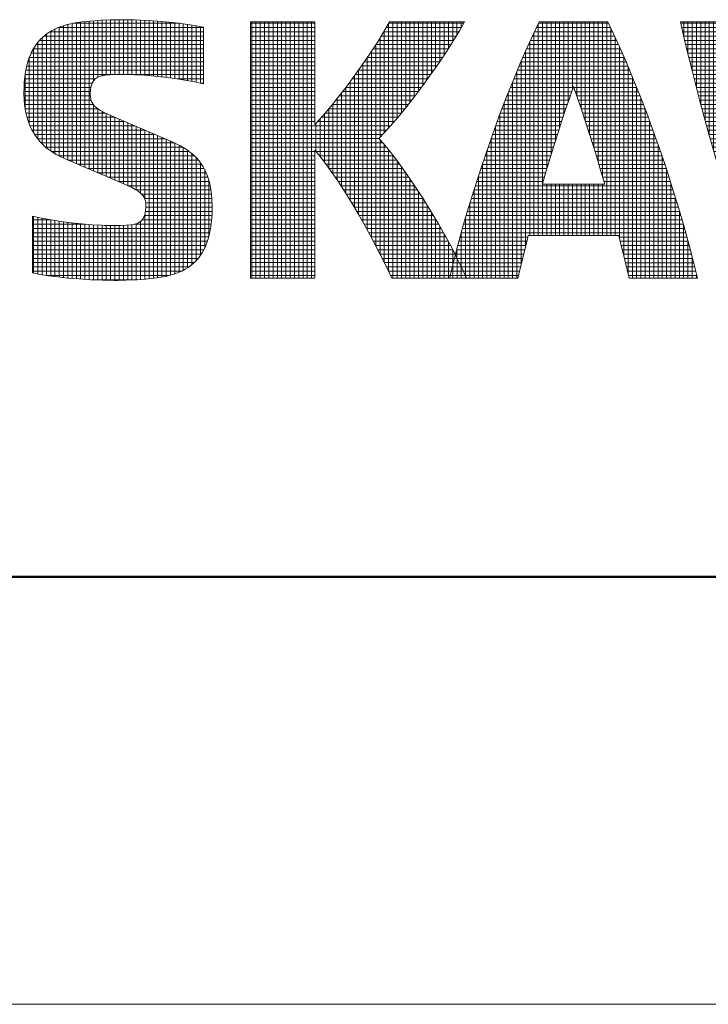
# Model space of a CAD drawing. Header units: millimetres. Extents: x 0 to 1300, y 0 to 891.
# Tile 12 of 141: x 486 to 535, y 0 to 69. Entities that reach past the tile are written whole.
import ezdxf

# ---------------------------------------------------------------- set-up
doc = ezdxf.new("R2010")
doc.units = ezdxf.units.MM
doc.header["$LTSCALE"] = 0.545669
doc.layers.add('NoLayerName_001', color=7, linetype='Continuous')

# ---------------------------------------------------------------- blocks, each defined once
blk = doc.blocks.new('*X59')
at = {"color": 2, "linetype": 'Continuous', "lineweight": 13}
for p, q in [((1.125, 2.775), (1.125, 6.011)), ((1.152, 6.016), (3.634, 6.016)), ((1.225, 2.732), (1.225, 6.028)), ((1.325, 2.689), (1.325, 6.042)), ((1.425, 2.646), (1.425, 6.054)), ((1.525, 2.603), (1.525, 6.065)), ((1.625, 4.668), (1.625, 6.073)), ((1.725, 4.752), (1.725, 6.081)), ((1.825, 4.786), (1.825, 6.088)), ((1.925, 4.802), (1.925, 6.092)), ((2.025, 4.81), (2.025, 6.097)), ((2.125, 4.815), (2.125, 6.098)), ((2.225, 4.817), (2.225, 6.099)), ((2.325, 4.818), (2.325, 6.099)), ((2.425, 4.817), (2.425, 6.097)), ((2.525, 4.814), (2.525, 6.095)), ((2.625, 4.81), (2.625, 6.092)), ((2.725, 4.805), (2.725, 6.087)), ((2.825, 4.799), (2.825, 6.083)), ((2.925, 4.79), (2.925, 6.078)), ((3.025, 4.782), (3.025, 6.071)), ((3.125, 4.772), (3.125, 6.065)), ((3.225, 4.761), (3.225, 6.057)), ((3.325, 4.75), (3.325, 6.048)), ((3.425, 4.736), (3.425, 6.039)), ((3.525, 4.723), (3.525, 6.028)), ((3.625, 4.707), (3.625, 6.017)), ((3.725, 4.692), (3.725, 6.004)), ((3.825, 4.674), (3.825, 5.99)), ((0.525, 3.105), (0.525, 5.762)), ((0.604, 5.816), (4.2, 5.816)), ((0.625, 3.029), (0.625, 5.829)), ((0.725, 2.964), (0.725, 5.883)), ((0.798, 5.916), (4.2, 5.916)), ((0.825, 2.909), (0.825, 5.926)), ((0.925, 2.861), (0.925, 5.961)), ((1.025, 2.818), (1.025, 5.989)), ((3.925, 4.656), (3.925, 5.974)), ((4.025, 4.636), (4.025, 5.958)), ((4.125, 4.615), (4.125, 5.939)), ((0.325, 3.308), (0.325, 5.571)), ((0.363, 5.616), (4.2, 5.616)), ((0.425, 3.196), (0.425, 5.678)), ((0.467, 5.716), (4.2, 5.716)), ((0.168, 5.316), (4.2, 5.316)), ((0.219, 5.416), (4.2, 5.416)), ((0.225, 3.454), (0.225, 5.426)), ((0.283, 5.516), (4.2, 5.516)), ((0.092, 5.116), (4.199, 5.116)), ((0.125, 3.66), (0.125, 5.213)), ((0.126, 5.216), (4.2, 5.216)), ((0.044, 4.916), (4.199, 4.916)), ((0.065, 5.016), (4.199, 5.016)), ((0.007, 4.616), (1.594, 4.616)), ((0.015, 4.716), (1.669, 4.716)), ((0.025, 4.045), (0.025, 4.796)), ((0.027, 4.816), (2.147, 4.816)), ((2.458, 4.816), (4.199, 4.816)), ((3.572, 4.716), (4.199, 4.716)), ((4.123, 4.616), (4.199, 4.616)), ((0, 4.416), (1.552, 4.416)), ((0.002, 4.516), (1.563, 4.516)), ((0.002, 4.316), (1.551, 4.316)), ((0.006, 4.216), (1.569, 4.216)), ((0.015, 4.116), (1.62, 4.116)), ((0.029, 4.016), (1.727, 4.016)), ((0.048, 3.916), (1.904, 3.916)), ((1.625, 2.561), (1.625, 4.11)), ((1.725, 2.518), (1.725, 4.017)), ((1.825, 2.475), (1.825, 3.956)), ((0.072, 3.816), (2.128, 3.816)), ((0.103, 3.716), (2.361, 3.716)), ((1.925, 2.432), (1.925, 3.906)), ((2.025, 2.389), (2.025, 3.86)), ((2.125, 2.346), (2.125, 3.817)), ((2.225, 2.303), (2.225, 3.774)), ((2.325, 2.261), (2.325, 3.732)), ((2.425, 2.217), (2.425, 3.689)), ((0.142, 3.616), (2.595, 3.616)), ((0.19, 3.516), (2.828, 3.516)), ((2.525, 2.17), (2.525, 3.646)), ((2.625, 2.115), (2.625, 3.603)), ((2.725, 2.042), (2.725, 3.56)), ((2.825, 1.902), (2.825, 3.517)), ((2.925, 0.04), (2.925, 3.474)), ((0.249, 3.416), (3.061, 3.416)), ((0.319, 3.316), (3.294, 3.316)), ((3.025, 0.051), (3.025, 3.431)), ((3.125, 0.064), (3.125, 3.389)), ((3.225, 0.079), (3.225, 3.346)), ((3.325, 0.098), (3.325, 3.303)), ((3.425, 0.123), (3.425, 3.26)), ((0.406, 3.216), (3.523, 3.216)), ((0.511, 3.116), (3.713, 3.116)), ((0.644, 3.016), (3.863, 3.016)), ((3.525, 0.153), (3.525, 3.215)), ((3.625, 0.192), (3.625, 3.165)), ((3.725, 0.239), (3.725, 3.109)), ((3.825, 0.297), (3.825, 3.044)), ((0.812, 2.916), (3.982, 2.916)), ((1.029, 2.816), (4.076, 2.816)), ((3.925, 0.37), (3.925, 2.967)), ((4.025, 0.462), (4.025, 2.873)), ((1.262, 2.716), (4.152, 2.716)), ((1.496, 2.616), (4.212, 2.616)), ((4.125, 0.585), (4.125, 2.755)), ((4.225, 0.757), (4.225, 2.593)), ((1.729, 2.516), (4.261, 2.516)), ((1.962, 2.416), (4.3, 2.416)), ((2.196, 2.316), (4.33, 2.316)), ((4.325, 1.035), (4.325, 2.336)), ((2.427, 2.216), (4.354, 2.216)), ((2.623, 2.116), (4.371, 2.116)), ((2.752, 2.016), (4.384, 2.016)), ((2.819, 1.916), (4.392, 1.916)), ((2.841, 1.616), (4.398, 1.616)), ((2.845, 1.816), (4.397, 1.816)), ((2.849, 1.716), (4.399, 1.716)), ((0.2, 1.416), (0.631, 1.416)), ((0.225, 0.17), (0.225, 1.494)), ((0.325, 0.151), (0.325, 1.474)), ((0.425, 0.133), (0.425, 1.453)), ((0.525, 0.117), (0.525, 1.435)), ((0.625, 0.103), (0.625, 1.417)), ((0.725, 0.089), (0.725, 1.401)), ((0.825, 0.077), (0.825, 1.386)), ((2.762, 1.416), (4.387, 1.416)), ((2.817, 1.516), (4.394, 1.516)), ((2.825, 0.03), (2.825, 1.538)), ((0.2, 1.316), (1.428, 1.316)), ((0.2, 1.216), (4.363, 1.216)), ((0.925, 0.066), (0.925, 1.372)), ((1.025, 0.056), (1.025, 1.359)), ((1.125, 0.047), (1.125, 1.346)), ((1.225, 0.039), (1.225, 1.335)), ((1.325, 0.031), (1.325, 1.325)), ((1.425, 0.025), (1.425, 1.316)), ((1.525, 0.019), (1.525, 1.308)), ((1.625, 0.014), (1.625, 1.301)), ((1.725, 0.01), (1.725, 1.295)), ((1.825, 0.006), (1.825, 1.289)), ((1.925, 0.004), (1.925, 1.286)), ((2.025, 0.002), (2.025, 1.284)), ((2.125, 0), (2.125, 1.283)), ((2.225, 0), (2.225, 1.284)), ((2.325, 0.002), (2.325, 1.287)), ((2.425, 0.005), (2.425, 1.293)), ((2.525, 0.009), (2.525, 1.303)), ((2.587, 1.316), (4.377, 1.316)), ((2.625, 0.014), (2.625, 1.327)), ((2.725, 0.022), (2.725, 1.38)), ((0.2, 1.116), (4.344, 1.116)), ((0.2, 1.016), (4.32, 1.016)), ((0.2, 0.916), (4.289, 0.916)), ((0.2, 0.816), (4.252, 0.816)), ((0.2, 0.716), (4.204, 0.716)), ((0.2, 0.616), (4.145, 0.616)), ((0.2, 0.516), (4.072, 0.516)), ((0.2, 0.416), (3.977, 0.416)), ((0.2, 0.316), (3.853, 0.316)), ((0.2, 0.216), (3.679, 0.216)), ((0.533, 0.116), (3.397, 0.116)), ((1.58, 0.016), (2.647, 0.016))]:
    blk.add_line(p, q, dxfattribs=at)
blk = doc.blocks.new('*X60')
at = {"color": 2, "linetype": 'Continuous', "lineweight": 13}
for p, q in [((0.025, 0), (0.025, 5.999)), ((0.125, 0), (0.125, 5.999)), ((0.225, 0), (0.225, 5.999)), ((0.325, 0), (0.325, 5.999)), ((0.425, 0), (0.425, 5.999)), ((0.525, 0), (0.525, 5.999)), ((0.625, 0), (0.625, 5.999)), ((0.725, 0), (0.725, 5.999)), ((0.825, 0), (0.825, 5.999)), ((0.925, 0), (0.925, 5.999)), ((1.025, 0), (1.025, 5.999)), ((1.125, 0), (1.125, 5.999)), ((1.225, 0), (1.225, 5.999)), ((1.325, 0), (1.325, 5.999)), ((1.425, 0), (1.425, 5.999)), ((3.325, 3.629), (3.325, 6)), ((3.425, 3.746), (3.425, 6)), ((3.525, 3.867), (3.525, 6)), ((3.625, 3.989), (3.625, 6)), ((3.725, 4.116), (3.725, 6)), ((3.825, 4.244), (3.825, 6)), ((3.925, 4.376), (3.925, 6)), ((4.025, 4.508), (4.025, 6)), ((4.125, 4.646), (4.125, 6)), ((4.225, 4.784), (4.225, 6)), ((4.325, 4.928), (4.325, 6)), ((4.425, 5.072), (4.425, 6)), ((4.525, 5.223), (4.525, 6)), ((4.625, 5.376), (4.625, 6)), ((4.725, 5.533), (4.725, 6)), ((4.825, 5.698), (4.825, 6)), ((4.925, 5.868), (4.925, 6)), ((0, 5.967), (1.5, 5.967)), ((0, 5.867), (1.5, 5.867)), ((0, 5.767), (1.5, 5.767)), ((3.113, 5.767), (4.866, 5.767)), ((3.125, 3.404), (3.125, 5.787)), ((3.172, 5.867), (4.924, 5.867)), ((3.225, 3.515), (3.225, 5.957)), ((3.23, 5.967), (4.981, 5.967)), ((0, 5.667), (1.5, 5.667)), ((0, 5.567), (1.5, 5.567)), ((2.989, 5.567), (4.746, 5.567)), ((3.025, 3.3), (3.025, 5.624)), ((3.051, 5.667), (4.806, 5.667)), ((0, 5.467), (1.5, 5.467)), ((0, 5.367), (1.5, 5.367)), ((2.825, 0.957), (2.825, 5.311)), ((2.861, 5.367), (4.619, 5.367)), ((2.925, 0.768), (2.925, 5.465)), ((2.926, 5.467), (4.683, 5.467)), ((0, 5.267), (1.5, 5.267)), ((0, 5.167), (1.5, 5.167)), ((2.725, 1.141), (2.725, 5.161)), ((2.728, 5.167), (4.487, 5.167)), ((2.796, 5.267), (4.554, 5.267)), ((0, 5.067), (1.5, 5.067)), ((0, 4.967), (1.5, 4.967)), ((0, 4.867), (1.5, 4.867)), ((2.521, 4.867), (4.282, 4.867)), ((2.525, 1.495), (2.525, 4.873)), ((2.592, 4.967), (4.352, 4.967)), ((2.625, 1.319), (2.625, 5.014)), ((2.66, 5.067), (4.421, 5.067)), ((0, 4.767), (1.5, 4.767)), ((0, 4.667), (1.5, 4.667)), ((2.376, 4.667), (4.14, 4.667)), ((2.425, 1.663), (2.425, 4.732)), ((2.449, 4.767), (4.212, 4.767)), ((0, 4.567), (1.5, 4.567)), ((0, 4.467), (1.5, 4.467)), ((2.225, 1.989), (2.225, 4.463)), ((2.228, 4.467), (3.993, 4.467)), ((2.302, 4.567), (4.067, 4.567)), ((2.325, 1.829), (2.325, 4.597)), ((0, 4.367), (1.5, 4.367)), ((0, 4.267), (1.5, 4.267)), ((0, 4.167), (1.5, 4.167)), ((1.994, 4.167), (3.765, 4.167)), ((2.025, 2.296), (2.025, 4.205)), ((2.073, 4.267), (3.842, 4.267)), ((2.125, 2.144), (2.125, 4.334)), ((2.15, 4.367), (3.918, 4.367)), ((0, 4.067), (1.5, 4.067)), ((0, 3.967), (1.5, 3.967)), ((1.825, 2.582), (1.825, 3.962)), ((1.829, 3.967), (3.606, 3.967)), ((1.913, 4.067), (3.686, 4.067)), ((1.925, 2.442), (1.925, 4.081)), ((0, 3.867), (1.5, 3.867)), ((0, 3.767), (1.5, 3.767)), ((1.625, 2.848), (1.625, 3.732)), ((1.656, 3.767), (3.443, 3.767)), ((1.725, 2.718), (1.725, 3.844)), ((1.745, 3.867), (3.524, 3.867)), ((0, 3.667), (1.5, 3.667)), ((0, 3.567), (3.271, 3.567)), ((0, 3.467), (3.181, 3.467)), ((1.525, 2.969), (1.525, 3.625)), ((1.564, 3.667), (3.357, 3.667)), ((0, 3.367), (3.088, 3.367)), ((0, 3.267), (3.007, 3.267)), ((3.025, 0.574), (3.025, 3.246)), ((0, 3.167), (3.095, 3.167)), ((0, 3.067), (3.177, 3.067)), ((3.125, 0.371), (3.125, 3.131)), ((3.225, 0.161), (3.225, 3.009)), ((0, 2.967), (1.5, 2.967)), ((0, 2.867), (1.5, 2.867)), ((0, 2.767), (1.5, 2.767)), ((1.527, 2.967), (3.258, 2.967)), ((1.61, 2.867), (3.335, 2.867)), ((1.688, 2.767), (3.411, 2.767)), ((3.325, 0), (3.325, 2.88)), ((0, 2.667), (1.5, 2.667)), ((0, 2.567), (1.5, 2.567)), ((1.764, 2.667), (3.484, 2.667)), ((1.836, 2.567), (3.557, 2.567)), ((3.425, 0), (3.425, 2.748)), ((3.525, 0), (3.525, 2.611)), ((0, 2.467), (1.5, 2.467)), ((0, 2.367), (1.5, 2.367)), ((1.908, 2.467), (3.627, 2.467)), ((1.977, 2.367), (3.697, 2.367)), ((3.625, 0), (3.625, 2.47)), ((3.725, 0), (3.725, 2.327)), ((0, 2.267), (1.5, 2.267)), ((0, 2.167), (1.5, 2.167)), ((2.045, 2.267), (3.765, 2.267)), ((2.11, 2.167), (3.832, 2.167)), ((3.825, 0), (3.825, 2.177)), ((0, 2.067), (1.5, 2.067)), ((0, 1.967), (1.5, 1.967)), ((0, 1.867), (1.5, 1.867)), ((2.176, 2.067), (3.899, 2.067)), ((2.239, 1.967), (3.964, 1.967)), ((2.301, 1.867), (4.029, 1.867)), ((3.925, 0), (3.925, 2.027)), ((4.025, 0), (4.025, 1.872)), ((0, 1.767), (1.5, 1.767)), ((0, 1.667), (1.5, 1.667)), ((2.363, 1.767), (4.091, 1.767)), ((2.423, 1.667), (4.154, 1.667)), ((4.125, 0), (4.125, 1.713)), ((0, 1.567), (1.5, 1.567)), ((0, 1.467), (1.5, 1.467)), ((2.482, 1.567), (4.216, 1.567)), ((2.541, 1.467), (4.276, 1.467)), ((4.225, 0), (4.225, 1.552)), ((4.325, 0), (4.325, 1.384)), ((0, 1.367), (1.5, 1.367)), ((0, 1.267), (1.5, 1.267)), ((0, 1.167), (1.5, 1.167)), ((2.598, 1.367), (4.335, 1.367)), ((2.655, 1.267), (4.395, 1.267)), ((2.711, 1.167), (4.452, 1.167)), ((4.425, 0), (4.425, 1.214)), ((0, 1.067), (1.5, 1.067)), ((0, 0.967), (1.5, 0.967)), ((2.765, 1.067), (4.509, 1.067)), ((2.82, 0.967), (4.566, 0.967)), ((4.525, 0), (4.525, 1.039)), ((0, 0.867), (1.5, 0.867)), ((0, 0.767), (1.5, 0.767)), ((2.874, 0.867), (4.62, 0.867)), ((2.926, 0.767), (4.674, 0.767)), ((4.625, 0), (4.625, 0.858)), ((0, 0.667), (1.5, 0.667)), ((0, 0.567), (1.5, 0.567)), ((0, 0.467), (1.5, 0.467)), ((2.977, 0.667), (4.728, 0.667)), ((3.029, 0.567), (4.779, 0.567)), ((3.078, 0.467), (4.763, 0.467)), ((4.725, 0.315), (4.725, 0.672)), ((0, 0.367), (1.5, 0.367)), ((0, 0.267), (1.5, 0.267)), ((3.127, 0.367), (4.737, 0.367)), ((3.176, 0.267), (4.713, 0.267)), ((0, 0.167), (1.5, 0.167)), ((0, 0.067), (1.5, 0.067)), ((3.222, 0.167), (4.689, 0.167)), ((3.269, 0.067), (4.665, 0.067))]:
    blk.add_line(p, q, dxfattribs=at)
blk = doc.blocks.new('*X61')
at = {"color": 2, "linetype": 'Continuous', "lineweight": 13}
for p, q in [((0.068, 5.672), (0.068, 6)), ((0.168, 5.253), (0.168, 6)), ((0.268, 4.847), (0.268, 6)), ((0.368, 4.461), (0.368, 6)), ((0.468, 4.079), (0.468, 6)), ((0.568, 3.711), (0.568, 6)), ((0.668, 3.346), (0.668, 6)), ((0.768, 2.993), (0.768, 6)), ((0.868, 2.64), (0.868, 6)), ((0.968, 2.301), (0.968, 6)), ((1.068, 1.961), (1.068, 6)), ((1.168, 1.633), (1.168, 6)), ((1.268, 1.307), (1.268, 6)), ((1.368, 0.989), (1.368, 6)), ((1.468, 0.676), (1.468, 6)), ((1.568, 0.371), (1.568, 6)), ((3.468, 0.46), (3.468, 6)), ((3.568, 0.838), (3.568, 6)), ((3.668, 1.222), (3.668, 6)), ((3.768, 1.621), (3.768, 6)), ((3.868, 2.023), (3.868, 6)), ((3.968, 2.44), (3.968, 6)), ((4.068, 2.859), (4.068, 6)), ((4.168, 3.281), (4.168, 6)), ((4.268, 2.853), (4.268, 6)), ((4.368, 2.433), (4.368, 6)), ((4.468, 2.017), (4.468, 6)), ((4.568, 1.615), (4.568, 6)), ((4.668, 1.217), (4.668, 6)), ((4.768, 0.833), (4.768, 6)), ((4.868, 0.455), (4.868, 6)), ((6.768, 0.376), (6.768, 6)), ((6.868, 0.681), (6.868, 6)), ((6.968, 0.993), (6.968, 6)), ((7.068, 1.311), (7.068, 6)), ((7.168, 1.637), (7.168, 6)), ((7.268, 1.966), (7.268, 6)), ((7.368, 2.305), (7.368, 6)), ((7.468, 2.645), (7.468, 6)), ((7.568, 2.998), (7.568, 6)), ((7.668, 3.351), (7.668, 6)), ((7.768, 3.716), (7.768, 6)), ((7.868, 4.084), (7.868, 6)), ((7.968, 4.466), (7.968, 6)), ((8.068, 4.852), (8.068, 6)), ((8.168, 5.259), (8.168, 6)), ((8.268, 5.679), (8.268, 6)), ((0, 5.966), (1.599, 5.966)), ((0.023, 5.866), (1.618, 5.866)), ((0.046, 5.766), (1.637, 5.766)), ((3.396, 5.766), (4.938, 5.766)), ((3.416, 5.866), (4.918, 5.866)), ((3.435, 5.966), (4.899, 5.966)), ((6.697, 5.766), (8.288, 5.766)), ((6.716, 5.866), (8.311, 5.866)), ((6.736, 5.966), (8.334, 5.966)), ((0.069, 5.666), (1.656, 5.666)), ((0.092, 5.566), (1.675, 5.566)), ((1.668, 0.073), (1.668, 5.605)), ((3.357, 5.566), (4.978, 5.566)), ((3.368, 0.095), (3.368, 5.623)), ((3.376, 5.666), (4.958, 5.666)), ((4.968, 0.089), (4.968, 5.616)), ((6.659, 5.566), (8.242, 5.566)), ((6.668, 0.077), (6.668, 5.612)), ((6.678, 5.666), (8.265, 5.666)), ((0.115, 5.466), (1.694, 5.466)), ((0.14, 5.366), (1.714, 5.366)), ((3.316, 5.366), (5.018, 5.366)), ((3.337, 5.466), (4.997, 5.466)), ((6.62, 5.366), (8.194, 5.366)), ((6.64, 5.466), (8.219, 5.466)), ((0.164, 5.266), (1.734, 5.266)), ((0.189, 5.166), (1.755, 5.166)), ((1.768, 0), (1.768, 5.103)), ((3.268, 0), (3.268, 5.14)), ((3.273, 5.166), (5.061, 5.166)), ((3.295, 5.266), (5.04, 5.266)), ((5.068, 0), (5.068, 5.133)), ((6.568, 0), (6.568, 5.109)), ((6.579, 5.166), (8.145, 5.166)), ((6.6, 5.266), (8.17, 5.266)), ((0.214, 5.066), (1.775, 5.066)), ((0.238, 4.966), (1.796, 4.966)), ((0.263, 4.866), (1.816, 4.866)), ((3.21, 4.866), (5.124, 4.866)), ((3.231, 4.966), (5.103, 4.966)), ((3.252, 5.066), (5.082, 5.066)), ((6.518, 4.866), (8.071, 4.866)), ((6.538, 4.966), (8.096, 4.966)), ((6.559, 5.066), (8.121, 5.066)), ((0.289, 4.766), (1.837, 4.766)), ((0.314, 4.666), (1.858, 4.666)), ((1.868, 0), (1.868, 4.62)), ((3.165, 4.666), (5.169, 4.666)), ((3.168, 0), (3.168, 4.678)), ((3.188, 4.766), (5.146, 4.766)), ((5.168, 0), (5.168, 4.672)), ((6.468, 0), (6.468, 4.627)), ((6.476, 4.666), (8.02, 4.666)), ((6.497, 4.766), (8.046, 4.766)), ((0.34, 4.566), (1.879, 4.566)), ((0.366, 4.466), (1.901, 4.466)), ((3.12, 4.466), (5.214, 4.466)), ((3.143, 4.566), (5.192, 4.566)), ((6.433, 4.466), (7.968, 4.466)), ((6.455, 4.566), (7.994, 4.566)), ((0.392, 4.366), (1.923, 4.366)), ((0.418, 4.266), (1.945, 4.266)), ((0.444, 4.166), (1.967, 4.166)), ((1.968, 0), (1.968, 4.161)), ((3.053, 4.166), (5.282, 4.166)), ((3.068, 0), (3.068, 4.234)), ((3.075, 4.266), (5.259, 4.266)), ((3.098, 4.366), (5.237, 4.366)), ((5.268, 0), (5.268, 4.228)), ((6.368, 0), (6.368, 4.167)), ((6.368, 4.166), (7.89, 4.166)), ((6.389, 4.266), (7.916, 4.266)), ((6.411, 4.366), (7.942, 4.366)), ((0.471, 4.066), (1.988, 4.066)), ((0.498, 3.966), (2.01, 3.966)), ((3.005, 3.966), (5.329, 3.966)), ((3.029, 4.066), (5.305, 4.066)), ((6.324, 3.966), (7.836, 3.966)), ((6.346, 4.066), (7.863, 4.066)), ((0.526, 3.866), (2.033, 3.866)), ((0.553, 3.766), (2.056, 3.766)), ((2.068, 0), (2.068, 3.714)), ((2.958, 3.766), (5.376, 3.766)), ((2.968, 0), (2.968, 3.808)), ((2.982, 3.866), (5.353, 3.866)), ((5.368, 0), (5.368, 3.803)), ((6.268, 0), (6.268, 3.72)), ((6.278, 3.766), (7.781, 3.766)), ((6.301, 3.866), (7.809, 3.866)), ((0.58, 3.666), (2.079, 3.666)), ((0.607, 3.566), (2.101, 3.566)), ((0.634, 3.466), (2.124, 3.466)), ((2.887, 3.466), (5.448, 3.466)), ((2.91, 3.566), (5.424, 3.566)), ((2.934, 3.666), (5.4, 3.666)), ((6.21, 3.466), (7.7, 3.466)), ((6.233, 3.566), (7.727, 3.566)), ((6.256, 3.666), (7.754, 3.666)), ((0.662, 3.366), (2.147, 3.366)), ((0.69, 3.266), (2.171, 3.266)), ((2.168, 0), (2.168, 3.281)), ((2.837, 3.266), (4.163, 3.266)), ((2.862, 3.366), (5.472, 3.366)), ((2.868, 0), (2.868, 3.389)), ((4.171, 3.266), (5.497, 3.266)), ((5.468, 0), (5.468, 3.384)), ((6.163, 3.266), (7.644, 3.266)), ((6.168, 0), (6.168, 3.287)), ((6.187, 3.366), (7.672, 3.366)), ((0.719, 3.166), (2.195, 3.166)), ((0.747, 3.066), (2.219, 3.066)), ((2.787, 3.066), (4.116, 3.066)), ((2.812, 3.166), (4.14, 3.166)), ((4.194, 3.166), (5.522, 3.166)), ((4.218, 3.066), (5.547, 3.066)), ((6.115, 3.066), (7.587, 3.066)), ((6.139, 3.166), (7.616, 3.166)), ((0.775, 2.966), (2.243, 2.966)), ((0.804, 2.866), (2.267, 2.866)), ((0.832, 2.766), (2.291, 2.766)), ((2.268, 0), (2.268, 2.863)), ((2.712, 2.766), (4.046, 2.766)), ((2.737, 2.866), (4.069, 2.866)), ((2.762, 2.966), (4.093, 2.966)), ((2.768, 0), (2.768, 2.988)), ((4.241, 2.966), (5.572, 2.966)), ((4.265, 2.866), (5.597, 2.866)), ((4.288, 2.766), (5.622, 2.766)), ((5.568, 0), (5.568, 2.983)), ((6.043, 2.766), (7.502, 2.766)), ((6.067, 2.866), (7.531, 2.866)), ((6.068, 0), (6.068, 2.869)), ((6.091, 2.966), (7.559, 2.966)), ((0.86, 2.666), (2.315, 2.666)), ((0.889, 2.566), (2.34, 2.566)), ((2.662, 2.566), (3.998, 2.566)), ((2.668, 0), (2.668, 2.59)), ((2.688, 2.666), (4.022, 2.666)), ((4.312, 2.666), (5.647, 2.666)), ((4.336, 2.566), (5.673, 2.566)), ((5.668, 0), (5.668, 2.585)), ((5.994, 2.566), (7.445, 2.566)), ((6.019, 2.666), (7.474, 2.666)), ((0.919, 2.466), (2.365, 2.466)), ((0.948, 2.366), (2.39, 2.366)), ((2.368, 0), (2.368, 2.455)), ((2.609, 2.366), (3.95, 2.366)), ((2.635, 2.466), (3.974, 2.466)), ((4.36, 2.466), (5.699, 2.466)), ((4.384, 2.366), (5.725, 2.366)), ((5.944, 2.366), (7.386, 2.366)), ((5.968, 0), (5.968, 2.46)), ((5.969, 2.466), (7.415, 2.466)), ((0.978, 2.266), (2.415, 2.266)), ((1.007, 2.166), (2.44, 2.166)), ((2.557, 2.166), (3.903, 2.166)), ((2.568, 0), (2.568, 2.207)), ((2.583, 2.266), (3.927, 2.266)), ((4.407, 2.266), (5.751, 2.266)), ((4.431, 2.166), (5.777, 2.166)), ((5.768, 0), (5.768, 2.202)), ((5.894, 2.166), (7.327, 2.166)), ((5.919, 2.266), (7.356, 2.266)), ((1.037, 2.066), (2.466, 2.066)), ((1.066, 1.966), (2.491, 1.966)), ((1.096, 1.866), (3.829, 1.866)), ((2.468, 0), (2.468, 2.058)), ((2.505, 1.966), (3.854, 1.966)), ((2.531, 2.066), (3.879, 2.066)), ((4.456, 2.066), (5.803, 2.066)), ((4.48, 1.966), (5.829, 1.966)), ((4.505, 1.866), (7.238, 1.866)), ((5.844, 1.966), (7.268, 1.966)), ((5.868, 0), (5.868, 2.062)), ((5.869, 2.066), (7.297, 2.066)), ((1.127, 1.766), (3.804, 1.766)), ((1.157, 1.666), (3.779, 1.666)), ((4.53, 1.766), (7.207, 1.766)), ((4.555, 1.666), (7.177, 1.666)), ((1.188, 1.566), (3.754, 1.566)), ((1.219, 1.466), (3.729, 1.466)), ((4.58, 1.566), (7.146, 1.566)), ((4.605, 1.466), (7.115, 1.466)), ((1.25, 1.366), (3.704, 1.366)), ((1.28, 1.266), (3.679, 1.266)), ((1.311, 1.166), (3.653, 1.166)), ((4.63, 1.366), (7.085, 1.366)), ((4.655, 1.266), (7.054, 1.266)), ((4.681, 1.166), (7.023, 1.166)), ((1.343, 1.066), (3.627, 1.066)), ((1.375, 0.966), (3.601, 0.966)), ((4.707, 1.066), (6.991, 1.066)), ((4.733, 0.966), (6.959, 0.966)), ((1.407, 0.866), (3.575, 0.866)), ((1.439, 0.766), (3.549, 0.766)), ((4.759, 0.866), (6.927, 0.866)), ((4.785, 0.766), (6.895, 0.766)), ((1.471, 0.666), (3.523, 0.666)), ((1.503, 0.566), (3.497, 0.566)), ((1.536, 0.466), (3.469, 0.466)), ((4.811, 0.666), (6.863, 0.666)), ((4.837, 0.566), (6.831, 0.566)), ((4.865, 0.466), (6.798, 0.466)), ((1.569, 0.366), (3.442, 0.366)), ((1.603, 0.266), (3.415, 0.266)), ((4.892, 0.366), (6.765, 0.366)), ((4.919, 0.266), (6.731, 0.266)), ((1.636, 0.166), (3.387, 0.166)), ((1.67, 0.066), (3.36, 0.066)), ((4.947, 0.166), (6.698, 0.166)), ((4.974, 0.066), (6.664, 0.066))]:
    blk.add_line(p, q, dxfattribs=at)
blk = doc.blocks.new('*X62')
at = {"color": 2, "linetype": 'Continuous', "lineweight": 13}
for p, q in [((0.098, 0.466), (0.165, 0.466)), ((0.16, 0), (0.16, 0.477)), ((0.048, 0.266), (0.263, 0.266)), ((0.06, 0), (0.06, 0.315)), ((0.072, 0.366), (0.214, 0.366)), ((0.26, 0), (0.26, 0.272)), ((0, 0.066), (0.355, 0.066)), ((0.024, 0.166), (0.309, 0.166)), ((0.36, 0), (0.36, 0.055))]:
    blk.add_line(p, q, dxfattribs=at)
blk = doc.blocks.new('*X64')
at = {"color": 2, "linetype": 'Continuous', "lineweight": 13}
for p, q in [((2.036, 2.223), (2.036, 6)), ((2.136, 2.563), (2.136, 6)), ((2.236, 2.893), (2.236, 6)), ((2.336, 3.214), (2.336, 6)), ((2.436, 3.527), (2.436, 6)), ((2.536, 3.831), (2.536, 6)), ((2.636, 4.127), (2.636, 6)), ((2.736, 4.415), (2.736, 6)), ((2.836, 4.268), (2.836, 6)), ((2.936, 3.977), (2.936, 6)), ((3.036, 3.677), (3.036, 6)), ((3.136, 3.368), (3.136, 6)), ((3.236, 3.05), (3.236, 6)), ((3.336, 2.724), (3.336, 6)), ((3.436, 2.389), (3.436, 6)), ((3.536, 0.999), (3.536, 6)), ((1.847, 5.766), (3.674, 5.766)), ((1.895, 5.866), (3.625, 5.866)), ((1.936, 0.999), (1.936, 5.95)), ((1.944, 5.966), (3.577, 5.966)), ((3.636, 0.999), (3.636, 5.844)), ((1.736, 0.999), (1.736, 5.528)), ((1.754, 5.566), (3.767, 5.566)), ((1.8, 5.666), (3.721, 5.666)), ((1.836, 0.999), (1.836, 5.744)), ((3.736, 0.999), (3.736, 5.634)), ((1.636, 0.739), (1.636, 5.306)), ((1.662, 5.366), (3.858, 5.366)), ((1.708, 5.466), (3.813, 5.466)), ((3.836, 0.935), (3.836, 5.416)), ((1.536, 0.328), (1.536, 5.078)), ((1.575, 5.166), (3.946, 5.166)), ((1.619, 5.266), (3.902, 5.266)), ((3.936, 0.531), (3.936, 5.189)), ((1.436, 0), (1.436, 4.839)), ((1.447, 4.866), (4.073, 4.866)), ((1.489, 4.966), (4.032, 4.966)), ((1.531, 5.066), (3.989, 5.066)), ((4.036, 0.105), (4.036, 4.956)), ((1.364, 4.666), (4.157, 4.666)), ((1.405, 4.766), (4.115, 4.766)), ((4.136, 0), (4.136, 4.716)), ((1.284, 4.466), (2.754, 4.466)), ((1.324, 4.566), (4.197, 4.566)), ((1.336, 0), (1.336, 4.597)), ((2.766, 4.466), (4.236, 4.466)), ((4.236, 0), (4.236, 4.468)), ((1.166, 4.166), (2.649, 4.166)), ((1.204, 4.266), (2.684, 4.266)), ((1.236, 0), (1.236, 4.346)), ((1.244, 4.366), (2.719, 4.366)), ((2.801, 4.366), (4.276, 4.366)), ((2.836, 4.266), (4.316, 4.266)), ((2.871, 4.166), (4.355, 4.166)), ((4.336, 0), (4.336, 4.216)), ((1.09, 3.966), (2.581, 3.966)), ((1.128, 4.066), (2.615, 4.066)), ((1.136, 0), (1.136, 4.088)), ((2.905, 4.066), (4.393, 4.066)), ((2.939, 3.966), (4.431, 3.966)), ((4.436, 0), (4.436, 3.953)), ((1.014, 3.766), (2.514, 3.766)), ((1.036, 0), (1.036, 3.826)), ((1.051, 3.866), (2.548, 3.866)), ((2.973, 3.866), (4.469, 3.866)), ((3.006, 3.766), (4.507, 3.766)), ((4.536, 0), (4.536, 3.686)), ((0.905, 3.466), (2.416, 3.466)), ((0.936, 0), (0.936, 3.553)), ((0.941, 3.566), (2.449, 3.566)), ((0.977, 3.666), (2.481, 3.666)), ((3.039, 3.666), (4.543, 3.666)), ((3.072, 3.566), (4.579, 3.566)), ((3.104, 3.466), (4.616, 3.466)), ((0.832, 3.266), (2.352, 3.266)), ((0.836, 0), (0.836, 3.276)), ((0.868, 3.366), (2.384, 3.366)), ((3.136, 3.366), (4.652, 3.366)), ((3.168, 3.266), (4.688, 3.266)), ((4.636, 0), (4.636, 3.412)), ((0.762, 3.066), (2.29, 3.066)), ((0.797, 3.166), (2.321, 3.166)), ((3.2, 3.166), (4.723, 3.166)), ((3.231, 3.066), (4.758, 3.066)), ((4.736, 0), (4.736, 3.13)), ((0.66, 2.766), (2.197, 2.766)), ((0.694, 2.866), (2.228, 2.866)), ((0.728, 2.966), (2.259, 2.966)), ((0.736, 0), (0.736, 2.989)), ((3.262, 2.966), (4.792, 2.966)), ((3.293, 2.866), (4.826, 2.866)), ((3.323, 2.766), (4.86, 2.766)), ((4.836, 0), (4.836, 2.838)), ((0.593, 2.566), (2.137, 2.566)), ((0.626, 2.666), (2.167, 2.666)), ((0.636, 0), (0.636, 2.695)), ((3.353, 2.666), (4.894, 2.666)), ((3.383, 2.566), (4.928, 2.566)), ((4.936, 0), (4.936, 2.541)), ((0.528, 2.366), (2.078, 2.366)), ((0.536, 0), (0.536, 2.391)), ((0.56, 2.466), (2.107, 2.466)), ((3.413, 2.466), (4.96, 2.466)), ((3.442, 2.366), (4.993, 2.366)), ((0.436, 0), (0.436, 2.081)), ((0.463, 2.166), (5.058, 2.166)), ((0.495, 2.266), (2.049, 2.266)), ((2.036, 0.999), (2.036, 2.199)), ((2.136, 0.999), (2.136, 2.199)), ((2.236, 0.999), (2.236, 2.199)), ((2.336, 0.999), (2.336, 2.199)), ((2.436, 0.999), (2.436, 2.199)), ((2.536, 0.999), (2.536, 2.199)), ((2.636, 0.999), (2.636, 2.199)), ((2.736, 0.999), (2.736, 2.199)), ((2.836, 0.999), (2.836, 2.199)), ((2.936, 0.999), (2.936, 2.199)), ((3.036, 0.999), (3.036, 2.199)), ((3.136, 0.999), (3.136, 2.199)), ((3.236, 0.999), (3.236, 2.199)), ((3.336, 0.999), (3.336, 2.199)), ((3.436, 0.999), (3.436, 2.199)), ((3.472, 2.266), (5.025, 2.266)), ((5.036, 0), (5.036, 2.233)), ((0.37, 1.866), (5.151, 1.866)), ((0.401, 1.966), (5.12, 1.966)), ((0.431, 2.066), (5.089, 2.066)), ((5.136, 0), (5.136, 1.914)), ((0.308, 1.666), (5.213, 1.666)), ((0.336, 0), (0.336, 1.757)), ((0.339, 1.766), (5.182, 1.766)), ((0.236, 0.055), (0.236, 1.421)), ((0.249, 1.466), (5.271, 1.466)), ((0.279, 1.566), (5.242, 1.566)), ((5.236, 0), (5.236, 1.587)), ((0.162, 1.166), (5.358, 1.166)), ((0.191, 1.266), (5.33, 1.266)), ((0.22, 1.366), (5.3, 1.366)), ((5.336, 0), (5.336, 1.245)), ((0.107, 0.966), (1.693, 0.966)), ((0.134, 1.066), (5.386, 1.066)), ((0.136, 0.272), (0.136, 1.072)), ((3.828, 0.966), (5.414, 0.966)), ((0.036, 0.477), (0.036, 0.705)), ((0.052, 0.766), (1.643, 0.766)), ((0.079, 0.866), (1.667, 0.866)), ((3.853, 0.866), (5.441, 0.866)), ((3.878, 0.766), (5.469, 0.766)), ((5.436, 0), (5.436, 0.886)), ((0, 0.566), (1.593, 0.566)), ((0.026, 0.666), (1.618, 0.666)), ((0.041, 0.466), (1.569, 0.466)), ((3.902, 0.666), (5.495, 0.666)), ((3.927, 0.566), (5.52, 0.566)), ((3.952, 0.466), (5.546, 0.466)), ((5.536, 0), (5.536, 0.506)), ((0.09, 0.366), (1.545, 0.366)), ((0.139, 0.266), (1.522, 0.266)), ((3.976, 0.366), (5.572, 0.366)), ((3.999, 0.266), (5.596, 0.266)), ((0.186, 0.166), (1.499, 0.166)), ((0.231, 0.066), (1.476, 0.066)), ((4.022, 0.166), (5.62, 0.166)), ((4.045, 0.066), (5.644, 0.066)), ((5.636, 0), (5.636, 0.101))]:
    blk.add_line(p, q, dxfattribs=at)

msp = doc.modelspace()

# ---------------------------------------------------------------- linework, layer by layer
at = {"layer": 'NoLayerName_001', "color": 2, "linetype": 'Continuous', "lineweight": 13}
for p, q in [((493.50742318, 69.09835519), (493.17465859, 69.09996247)), ((488.72845899, 68.44063031), (488.49621545, 68.3174467)), ((488.97770765, 68.55207931), (488.72845899, 68.44063031)), ((489.2453589, 68.6516585), (488.97770765, 68.55207931)), ((489.5329657, 68.7390751), (489.2453589, 68.6516585)), ((489.84224074, 68.81388338), (489.5329657, 68.7390751)), ((490.17506447, 68.87548899), (489.84224074, 68.81388338)), ((490.65448974, 68.94223931), (490.17506447, 68.87548899)), ((491.22422873, 69.00339515), (490.65448974, 68.94223931)), ((491.85801914, 69.05345048), (491.22422873, 69.00339515)), ((492.00045941, 69.06233077), (491.85801914, 69.05345048)), ((492.62973811, 69.09100381), (492.00045941, 69.06233077)), ((493.17465859, 69.09996247), (492.62973811, 69.09100381)), ((494.32951192, 69.08147762), (493.50742318, 69.09835519)), ((495.15883533, 69.04685822), (494.32951192, 69.08147762)), ((495.9651417, 68.99612435), (495.15883533, 69.04685822)), ((496.72798305, 68.93137865), (495.9651417, 68.99612435)), ((497.43492797, 68.85483598), (496.72798305, 68.93137865)), ((498.0794678, 68.76863351), (497.43492797, 68.85483598)), ((498.65923744, 68.67474512), (498.0794678, 68.76863351)), ((499.17467361, 68.57495083), (498.65923744, 68.67474512)), ((499.17343343, 64.6005713), (499.17467361, 68.57495083)), ((506.97461047, 68.94617954), (502.47480589, 68.94617954)), ((502.47480589, 68.94617954), (502.47480589, 50.94944162)), ((506.97461047, 61.74690562), (506.97461047, 68.94617954)), ((512.22431357, 68.94824651), (511.80277042, 68.23081279)), ((517.47360327, 68.94824651), (512.22431357, 68.94824651)), ((517.11537508, 68.31776076), (517.47360327, 68.94824651)), ((522.72247958, 68.9494867), (522.31387401, 68.10849039)), ((527.52240892, 68.9494867), (522.72247958, 68.9494867)), ((527.93114577, 68.1080737), (527.52240892, 68.9494867)), ((537.42239238, 68.9494867), (532.62287643, 68.9494867)), ((532.62287643, 68.9494867), (532.98935882, 67.36027511)), ((487.8898685, 67.87639337), (487.71479069, 67.70434375)), ((488.07792783, 68.03560377), (487.8898685, 67.87639337)), ((488.27973409, 68.18250182), (488.07792783, 68.03560377)), ((488.49621545, 68.3174467), (488.27973409, 68.18250182)), ((511.80277042, 68.23081279), (511.34096201, 67.48469135)), ((516.70229556, 67.63222204), (517.11537508, 68.31776076)), ((522.31387401, 68.10849039), (521.87635696, 67.15810903)), ((528.36881814, 67.15720754), (527.93114577, 68.1080737)), ((487.26384806, 67.10599544), (487.13745384, 66.8765647)), ((487.40202946, 67.31975804), (487.26384806, 67.10599544)), ((487.55221386, 67.5189072), (487.40202946, 67.31975804)), ((487.6319396, 67.61330943), (487.55221386, 67.5189072)), ((487.71479069, 67.70434375), (487.6319396, 67.61330943)), ((511.34096201, 67.48469135), (510.8411726, 66.71536842)), ((516.23440289, 66.89527463), (516.70229556, 67.63222204)), ((521.87635696, 67.15810903), (521.41290423, 66.09933067)), ((528.83243802, 66.09790183), (528.36881814, 67.15720754)), ((532.98935882, 67.36027511), (533.43921642, 65.52908574)), ((486.920015, 66.3657443), (486.82937715, 66.08152302)), ((487.02280203, 66.63026298), (486.920015, 66.3657443)), ((487.13745384, 66.8765647), (487.02280203, 66.63026298)), ((510.8411726, 66.71536842), (510.30781829, 65.93104174)), ((515.71430193, 66.11403861), (516.23440289, 66.89527463)), ((486.75132933, 65.77597549), (486.68646313, 65.44733928)), ((486.82937715, 66.08152302), (486.75132933, 65.77597549)), ((510.30781829, 65.93104174), (509.74832202, 65.14356817)), ((515.14814879, 65.30018347), (515.71430193, 66.11403861)), ((521.41290423, 66.09933067), (520.9279, 64.93708119)), ((529.31760569, 64.93511881), (528.83243802, 66.09790183)), ((486.63551553, 65.09371003), (486.59936447, 64.7130355)), ((486.68646313, 65.44733928), (486.63551553, 65.09371003)), ((491.57567003, 64.94441237), (491.67454669, 65.01668961)), ((491.67454669, 65.01668961), (491.78954667, 65.0780171)), ((491.78954667, 65.0780171), (491.9242936, 65.12905404)), ((491.9242936, 65.12905404), (492.08360491, 65.16978259)), ((492.08360491, 65.16978259), (492.27387088, 65.19958065)), ((492.27387088, 65.19958065), (492.62692421, 65.23104426)), ((492.62692421, 65.23104426), (493.06686659, 65.2512825)), ((493.06686659, 65.2512825), (493.59226585, 65.25655912)), ((493.59226585, 65.25655912), (494.19448308, 65.24374074)), ((494.19448308, 65.24374074), (494.34560884, 65.2378526)), ((494.34560884, 65.2378526), (495.01989726, 65.20006166)), ((495.01989726, 65.20006166), (495.72317978, 65.14223173)), ((495.72317978, 65.14223173), (496.43832487, 65.06538812)), ((496.43832487, 65.06538812), (497.15093635, 64.97103984)), ((497.15093635, 64.97103984), (497.84963155, 64.8609282)), ((509.74832202, 65.14356817), (509.174239, 64.36959452)), ((514.54671505, 64.4709561), (515.14814879, 65.30018347)), ((533.43921642, 65.52908574), (533.97151245, 63.47442997)), ((486.57902556, 64.30310696), (486.57480742, 64.00032176)), ((486.59936447, 64.7130355), (486.57902556, 64.30310696)), ((491.23916008, 64.17429689), (491.26658401, 64.35957562)), ((491.26658401, 64.35957562), (491.30590129, 64.51560608)), ((491.30590129, 64.51560608), (491.35625217, 64.64815241)), ((491.35625217, 64.64815241), (491.41749787, 64.76171399)), ((491.41749787, 64.76171399), (491.49029315, 64.85976119)), ((491.49029315, 64.85976119), (491.57567003, 64.94441237)), ((497.84963155, 64.8609282), (498.52584648, 64.73685394)), ((498.52584648, 64.73685394), (499.17343343, 64.6005713)), ((509.174239, 64.36959452), (508.60249577, 63.63161539)), ((513.92622326, 63.6497203), (514.54671505, 64.4709561)), ((520.9279, 64.93708119), (520.42718654, 63.68075464)), ((524.85697447, 63.64630827), (525.12182416, 64.40090151)), ((525.12182416, 64.40090151), (525.38400795, 63.65541058)), ((529.81846122, 63.67829752), (529.31760569, 64.93511881)), ((486.57480742, 64.00032176), (486.57576303, 63.8714213)), ((486.57576303, 63.8714213), (486.5899889, 63.49743251)), ((491.22384758, 63.85025937), (491.22518451, 63.95230696)), ((491.23209941, 63.68396568), (491.22384758, 63.85025937)), ((491.22518451, 63.95230696), (491.23916008, 64.17429689)), ((491.25597471, 63.53710083), (491.23209941, 63.68396568)), ((508.60249577, 63.63161539), (508.21083244, 63.14547426)), ((513.4005774, 62.98020446), (513.92622326, 63.6497203)), ((520.42718654, 63.68075464), (519.91796733, 62.34441201)), ((524.58705964, 62.85686082), (524.85697447, 63.64630827)), ((525.38400795, 63.65541058), (525.65134997, 62.87487893)), ((530.32778347, 62.34154789), (529.81846122, 63.67829752)), ((486.5899889, 63.49743251), (486.620543, 63.14569733)), ((486.620543, 63.14569733), (486.66663638, 62.8143465)), ((491.29497021, 63.40452655), (491.25597471, 63.53710083)), ((491.32034908, 63.34211852), (491.29497021, 63.40452655)), ((491.34971507, 63.28203646), (491.32034908, 63.34211852)), ((491.42058896, 63.16815048), (491.34971507, 63.28203646)), ((491.50980237, 63.05947208), (491.42058896, 63.16815048)), ((491.62111295, 62.95283912), (491.50980237, 63.05947208)), ((491.76024039, 62.84503368), (491.62111295, 62.95283912)), ((508.21083244, 63.14547426), (507.70716741, 62.5462021)), ((512.81619874, 62.26507166), (513.4005774, 62.98020446)), ((533.97151245, 63.47442997), (534.5778208, 61.24032553)), ((486.66663638, 62.8143465), (486.72762503, 62.50170791)), ((486.72762503, 62.50170791), (486.80300773, 62.20627724)), ((486.80300773, 62.20627724), (486.89242618, 61.92669789)), ((491.93584149, 62.73220019), (491.76024039, 62.84503368)), ((492.16170673, 62.60877845), (491.93584149, 62.73220019)), ((492.46237965, 62.46502594), (492.16170673, 62.60877845)), ((492.72405804, 62.35004892), (492.46237965, 62.46502594)), ((496.92373784, 60.5493003), (492.72405804, 62.35004892)), ((507.70716741, 62.5462021), (507.29090019, 62.07825027)), ((512.29183135, 61.65274231), (512.81619874, 62.26507166)), ((519.91796733, 62.34441201), (519.40852761, 60.94649578)), ((524.3132376, 62.03509185), (524.58705964, 62.85686082)), ((525.65134997, 62.87487893), (525.92280586, 62.06149022)), ((530.83727229, 60.94335815), (530.32778347, 62.34154789)), ((486.89242618, 61.92669789), (486.99566648, 61.66174781)), ((486.99566648, 61.66174781), (487.11266092, 61.41033152)), ((507.29090019, 62.07825027), (506.97461047, 61.74690562)), ((511.84251498, 61.15528598), (512.29183135, 61.65274231)), ((524.03685929, 61.18428072), (524.3132376, 62.03509185)), ((525.92280586, 62.06149022), (526.1971451, 61.21813786)), ((487.11266092, 61.41033152), (487.24348961, 61.17147594)), ((487.24348961, 61.17147594), (487.38838123, 60.9443289)), ((487.38838123, 60.9443289), (487.54771265, 60.72815941)), ((511.47400164, 60.7725336), (511.84251498, 61.15528598)), ((519.40852761, 60.94649578), (519.14898653, 60.20963744)), ((523.75946842, 60.30849643), (524.03685929, 61.18428072)), ((526.1971451, 61.21813786), (526.47294563, 60.34848359)), ((531.09683713, 60.20635727), (530.83727229, 60.94335815)), ((534.5778208, 61.24032553), (535.24017896, 58.9011329)), ((487.54771265, 60.72815941), (487.72200728, 60.52235874)), ((487.72200728, 60.52235874), (487.91193197, 60.32644176)), ((487.91193197, 60.32644176), (488.11829289, 60.14004784)), ((488.11829289, 60.14004784), (488.34163513, 59.96323391)), ((497.2573483, 60.39699842), (496.92373784, 60.5493003)), ((497.5584551, 60.24082094), (497.2573483, 60.39699842)), ((497.83080364, 60.08022746), (497.5584551, 60.24082094)), ((511.79989872, 60.40181037), (511.47400164, 60.7725336)), ((512.18597126, 59.93052381), (511.79989872, 60.40181037)), ((519.14898653, 60.20963744), (518.65795937, 58.76633511)), ((523.48279171, 59.41261339), (523.75946842, 60.30849643)), ((526.47294563, 60.34848359), (526.74859617, 59.45699605)), ((531.58776347, 58.76319925), (531.09683713, 60.20635727)), ((488.34163513, 59.96323391), (488.58278961, 59.79593285)), ((488.58278961, 59.79593285), (488.84286018, 59.63806022)), ((488.84286018, 59.63806022), (489.12306935, 59.48965354)), ((489.12306935, 59.48965354), (489.42475255, 59.3508682)), ((498.07758328, 59.91461993), (497.83080364, 60.08022746)), ((498.30151479, 59.74331626), (498.07758328, 59.91461993)), ((498.50491402, 59.56552546), (498.30151479, 59.74331626)), ((498.68973794, 59.38032368), (498.50491402, 59.56552546)), ((506.97461047, 59.94781058), (507.32829884, 59.51975281)), ((506.97461047, 50.94944162), (506.97461047, 59.94781058)), ((507.32829884, 59.51975281), (507.71516327, 59.0188997)), ((512.63103174, 59.35386192), (512.18597126, 59.93052381)), ((526.74859617, 59.45699605), (527.02230877, 58.5489591)), ((489.42475255, 59.3508682), (493.62484574, 57.55094637)), ((498.85761791, 59.18663055), (498.68973794, 59.38032368)), ((498.93567348, 59.08615627), (498.85761791, 59.18663055)), ((499.00988375, 58.98318485), (498.93567348, 59.08615627)), ((499.14697336, 58.76954464), (499.00988375, 58.98318485)), ((499.2698364, 58.54422052), (499.14697336, 58.76954464)), ((507.71516327, 59.0188997), (508.13457236, 58.44198783)), ((513.12896143, 58.67414583), (512.63103174, 59.35386192)), ((518.65795937, 58.76633511), (518.19244726, 57.33189331)), ((523.20871714, 58.50228989), (523.48279171, 59.41261339)), ((532.05312104, 57.32907197), (531.58776347, 58.76319925)), ((499.37917717, 58.30545831), (499.2698364, 58.54422052)), ((499.47544164, 58.0512396), (499.37917717, 58.30545831)), ((499.55882877, 57.77923754), (499.47544164, 58.0512396)), ((508.13457236, 58.44198783), (508.58450865, 57.78790691)), ((513.6682787, 57.90223622), (513.12896143, 58.67414583)), ((522.9392587, 57.58389994), (523.20871714, 58.50228989)), ((527.02230877, 58.5489591), (527.29214408, 57.63043904)), ((493.62484574, 57.55094637), (493.88778347, 57.43528115)), ((493.88778347, 57.43528115), (494.18967413, 57.29103075)), ((499.62929866, 57.48675682), (499.55882877, 57.77923754)), ((499.68657594, 57.17065073), (499.62929866, 57.48675682)), ((508.58450865, 57.78790691), (509.061183, 57.05854422)), ((514.23284711, 57.05735909), (513.6682787, 57.90223622)), ((522.92876369, 57.54763921), (522.9392587, 57.58389994)), ((527.31612482, 57.54763921), (522.92876369, 57.54763921)), ((527.29214408, 57.63043904), (527.31612482, 57.54763921)), ((494.18967413, 57.29103075), (494.41535742, 57.16787021)), ((494.41535742, 57.16787021), (494.59037525, 57.0555473)), ((494.59037525, 57.0555473), (494.72885597, 56.94830621)), ((494.72885597, 56.94830621), (494.83958484, 56.84219433)), ((494.83958484, 56.84219433), (494.9283289, 56.73392912)), ((494.9283289, 56.73392912), (494.99885644, 56.62028914)), ((499.73014664, 56.82720502), (499.68657594, 57.17065073)), ((499.75924532, 56.45197284), (499.73014664, 56.82720502)), ((509.061183, 57.05854422), (509.55866064, 56.25970749)), ((514.59227476, 56.50011412), (514.23284711, 57.05735909)), ((518.19244726, 57.33189331), (517.75905374, 55.92845918)), ((532.48631941, 55.92609142), (532.05312104, 57.32907197)), ((494.99885644, 56.62028914), (495.02808336, 56.56026807)), ((495.02808336, 56.56026807), (495.0533455, 56.49787399)), ((495.0533455, 56.49787399), (495.0921888, 56.36510158)), ((495.0921888, 56.36510158), (495.1159938, 56.2176732)), ((495.1159938, 56.2176732), (495.12422941, 56.05032252)), ((495.12422941, 56.05032252), (495.12300431, 55.95312147)), ((499.77282748, 56.03953516), (499.75924532, 56.45197284)), ((499.77368297, 55.90067353), (499.77282748, 56.03953516)), ((509.55866064, 56.25970749), (510.06859755, 55.40197422)), ((515.14668296, 55.60985418), (514.59227476, 56.50011412)), ((487.80702848, 55.16851386), (487.17505696, 55.3000106)), ((487.17505696, 55.3000106), (487.17505696, 51.32521767)), ((495.04274961, 55.38953492), (494.99240708, 55.25650594)), ((495.0819887, 55.54591452), (495.04274961, 55.38953492)), ((495.10925927, 55.73132937), (495.0819887, 55.54591452)), ((495.12300431, 55.95312147), (495.10925927, 55.73132937)), ((499.74923298, 55.17359303), (499.76947593, 55.59099287)), ((499.76947593, 55.59099287), (499.77368297, 55.90067353)), ((510.06859755, 55.40197422), (510.58023811, 54.50119664)), ((515.67281642, 54.72731607), (515.14668296, 55.60985418)), ((517.75905374, 55.92845918), (517.36278004, 54.57511037)), ((532.88237251, 54.57329408), (532.48631941, 55.92609142)), ((488.4752845, 55.04766264), (487.80702848, 55.16851386)), ((489.17421849, 54.93929561), (488.4752845, 55.04766264)), ((489.89528971, 54.84537771), (489.17421849, 54.93929561)), ((490.62623909, 54.76791545), (489.89528971, 54.84537771)), ((491.35040159, 54.70878832), (490.62623909, 54.76791545)), ((492.04652107, 54.66945639), (491.35040159, 54.70878832)), ((492.19362386, 54.66353771), (492.04652107, 54.66945639)), ((492.81173599, 54.64913607), (492.19362386, 54.66353771)), ((493.33651065, 54.65304657), (492.81173599, 54.64913607)), ((493.75714731, 54.67144023), (493.33651065, 54.65304657)), ((494.0746195, 54.69976106), (493.75714731, 54.67144023)), ((494.26451873, 54.73031126), (494.0746195, 54.69976106)), ((494.42373675, 54.77175371), (494.26451873, 54.73031126)), ((494.55854147, 54.82348074), (494.42373675, 54.77175371)), ((494.6736727, 54.885484), (494.55854147, 54.82348074)), ((494.77270218, 54.95842599), (494.6736727, 54.885484)), ((494.85821743, 55.043726), (494.77270218, 54.95842599)), ((494.93110937, 55.14238144), (494.85821743, 55.043726)), ((494.99240708, 55.25650594), (494.93110937, 55.14238144)), ((499.66281835, 54.43105293), (499.71332722, 54.78782678)), ((499.71332722, 54.78782678), (499.74923298, 55.17359303)), ((516.15993248, 53.87211517), (515.67281642, 54.72731607)), ((499.52145999, 53.79499074), (499.59861235, 54.10084856)), ((499.59861235, 54.10084856), (499.66281835, 54.43105293)), ((510.58023811, 54.50119664), (511.08084975, 53.57829565)), ((517.36278004, 54.57511037), (517.00695976, 53.28720536)), ((521.86308037, 53.62756466), (521.94488359, 53.94820895)), ((521.94488359, 53.94820895), (528.29959152, 53.94820895)), ((528.29959152, 53.94820895), (528.37666082, 53.6469844)), ((533.23796156, 53.28599419), (532.88237251, 54.57329408)), ((499.21742267, 53.00400407), (499.33052129, 53.24834398)), ((499.33052129, 53.24834398), (499.43195343, 53.51144272)), ((499.43195343, 53.51144272), (499.52145999, 53.79499074)), ((511.08084975, 53.57829565), (511.10105776, 53.54011359)), ((511.10105776, 53.54011359), (511.57168721, 52.62828316)), ((516.60109803, 53.05879363), (516.15993248, 53.87211517)), ((517.00695976, 53.28720536), (516.69335243, 52.07620526)), ((521.51205771, 52.20406565), (521.86308037, 53.62756466)), ((528.37666082, 53.6469844), (528.72598398, 52.23210299)), ((533.5513398, 52.07561127), (533.23796156, 53.28599419)), ((498.80804292, 52.36913977), (498.95637655, 52.56567408)), ((498.95637655, 52.56567408), (499.09274078, 52.7768996)), ((499.09274078, 52.7768996), (499.21742267, 53.00400407)), ((511.57168721, 52.62828316), (511.99873052, 51.75786522)), ((516.99265227, 52.29718121), (516.60109803, 53.05879363)), ((498.08749785, 51.7156256), (498.28787995, 51.86030994)), ((498.28787995, 51.86030994), (498.47419569, 52.01702357)), ((498.47419569, 52.01702357), (498.64734622, 52.18637189)), ((498.64734622, 52.18637189), (498.72923995, 52.27605156)), ((498.72923995, 52.27605156), (498.80804292, 52.36913977)), ((516.69335243, 52.07620526), (516.42233979, 50.94985501)), ((517.33351086, 51.59314716), (516.99265227, 52.29718121)), ((521.22226913, 50.94985501), (521.51205771, 52.20406565)), ((528.72598398, 52.23210299), (529.02220598, 50.94985501)), ((533.82213532, 50.94985501), (533.5513398, 52.07561127)), ((487.17505696, 51.32521767), (487.69914654, 51.22510632)), ((487.69914654, 51.22510632), (488.28907914, 51.13077734)), ((496.5149381, 51.08835144), (496.82957814, 51.16379443)), ((496.82957814, 51.16379443), (497.1205792, 51.25126748)), ((497.1205792, 51.25126748), (497.39007929, 51.35035848)), ((497.39007929, 51.35035848), (497.63997817, 51.460814)), ((497.63997817, 51.460814), (497.87195819, 51.58254377)), ((497.87195819, 51.58254377), (498.08749785, 51.7156256)), ((511.99873052, 51.75786522), (512.37396256, 50.94944162)), ((517.62449245, 50.94944162), (517.33351086, 51.59314716)), ((488.28907914, 51.13077734), (488.94477876, 51.04410951)), ((488.94477876, 51.04410951), (489.66297388, 50.96719481)), ((489.66297388, 50.96719481), (490.43574864, 50.90229861)), ((490.43574864, 50.90229861), (491.24872888, 50.85175208)), ((491.24872888, 50.85175208), (492.07918245, 50.81772197)), ((492.07918245, 50.81772197), (492.89490881, 50.80179489)), ((492.89490881, 50.80179489), (493.17465859, 50.80061942)), ((493.17465859, 50.80061942), (493.72083965, 50.80958834)), ((493.72083965, 50.80958834), (494.35066994, 50.83827746)), ((494.35066994, 50.83827746), (494.5022235, 50.84775934)), ((494.5022235, 50.84775934), (495.1327588, 50.89783914)), ((495.1327588, 50.89783914), (495.6984568, 50.95888569)), ((495.6984568, 50.95888569), (496.1742527, 51.0255063)), ((496.1742527, 51.0255063), (496.5149381, 51.08835144)), ((502.47480589, 50.94944162), (506.97461047, 50.94944162)), ((512.37396256, 50.94944162), (517.62449245, 50.94944162)), ((516.42233979, 50.94985501), (521.22226913, 50.94985501)), ((529.02220598, 50.94985501), (533.82213532, 50.94985501))]:
    msp.add_line(p, q, dxfattribs=at)
at = {"layer": 'NoLayerName_001', "color": 7, "linetype": 'Continuous', "lineweight": 50}
msp.add_line((1230, 30), (75, 30), dxfattribs=at)
at = {"layer": 'NoLayerName_001', "color": 7, "linetype": 'Continuous', "lineweight": 13}
msp.add_line((1260, 0), (0, 0), dxfattribs=at)

# ---------------------------------------------------------------- block references
at = {"layer": 'NoLayerName_001', "xscale": 3, "yscale": 3, "zscale": 3}
for name, p in [('*X59', (486.57550049, 50.80156517)), ('*X60', (502.474823, 50.94944)), ('*X64', (516.84169006, 50.94985771)), ('*X61', (532.64607239, 50.94985771)), ('*X62', (516.47026062, 50.94985771))]:
    msp.add_blockref(name, p, dxfattribs=at)

doc.saveas('drawing.dxf')
